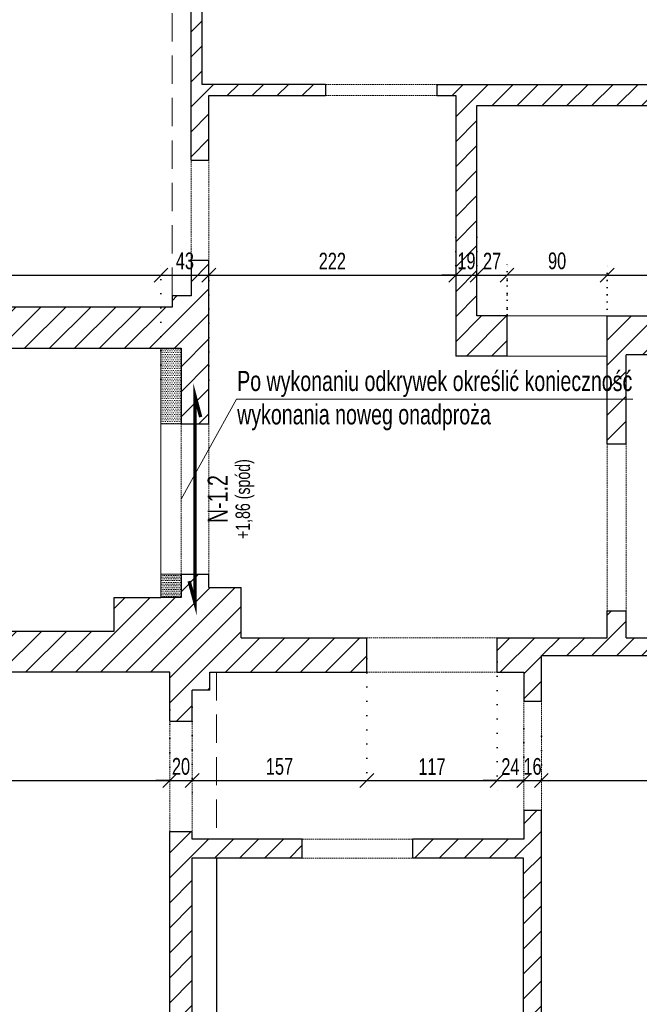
# Model space of a CAD drawing. Header units: millimetres. Extents: x 11149 to 111407, y -107619 to -23630.
# Tile 97 of 245: x 12257 to 12814, y -29045 to -28161. Entities that reach past the tile are written whole.
import ezdxf
from ezdxf.enums import TextEntityAlignment as Align

# ---------------------------------------------------------------- set-up
doc = ezdxf.new("R2010")
doc.units = ezdxf.units.MM
doc.header["$LTSCALE"] = 2
for name, pattern in [('DOT', [6.35, 0, -6.35]), ('HIDDEN', [9.525, 6.35, -3.175]), ('HIDDENX2', [19.05, 12.7, -6.35])]:
    doc.linetypes.add(name, pattern=pattern)
doc.layers.get('0').update_dxf_attribs({"plot": 0})
doc.layers.get('Defpoints').update_dxf_attribs({"color": 1})
doc.layers.add('3DPLAN_A_KRESKOWANIE 1', color=253, linetype='Continuous')
for name, color, linetype, lineweight in [('3DPLAN_A_WYMIAR', 7, 'Continuous', 5), ('3DPLAN_A_WYSOKOŚCI ZMIANA', 144, 'HIDDENX2', 5), ('A_WYBURZENIA', 6, 'Continuous', 0), ('A_ściany mur', 2, 'Continuous', 30), ('e-cad_opisyNadproża', 7, 'Continuous', 9), ('e-cad_wymiary', 4, 'Continuous', 9), ('Opisy', 7, 'Continuous', 13)]:
    doc.layers.add(name, color=color, linetype=linetype, lineweight=lineweight)
doc.styles.add('e-cad_1', font='arial.ttf', dxfattribs={"width": 0.7})
doc.dimstyles.new('e-cad_1_100_[cm]', dxfattribs={"dimscale": 10, "dimtxt": 1.5, "dimasz": 1.25, "dimexe": 1.25, "dimexo": 0.625, "dimgap": 0.5, "dimtad": 1, "dimdec": 0, "dimrnd": 1, "dimzin": 1, "dimtxsty": 'e-cad_1', "dimblk": 'OBLIQUE', "dimcen": 2.5, "dimclrd": 256, "dimclre": 252, "dimclrt": 7, "dimadec": 0, "dimazin": 0, "dimtfac": 1, "dimtix": 1, "dimtmove": 2, "dimatfit": 3, "dimldrblk": 'NONE', "dimfxl": 60, "dimfxlon": 1, "dimarcsym": 0})
pattern_1 = [(0, (-3728.1577, -5249.0212), (0.79375, 1.5875), [0, -1.5875])]

# ---------------------------------------------------------------- blocks, each defined once
blk = doc.blocks.new('_OBLIQUE')
at = {"color": 0, "linetype": 'ByBlock', "lineweight": -2}
blk.add_line((-0.5, -0.5), (0.5, 0.5), dxfattribs=at)
blk = doc.blocks.new('*D440')
at = {"layer": 'Defpoints', "color": 0}
for p in [(12383.99, -28390.14), (11826.99, -28490.89), (12383.99, -28489.89)]:
    blk.add_point(p, dxfattribs=at)
at = {"layer": 'e-cad_wymiary', "color": 252, "linetype": 'DOT', "lineweight": -2}
for p, q in [((11826.99, -28484.64), (11826.99, -28377.64)), ((12383.99, -28483.64), (12383.99, -28377.64))]:
    blk.add_line(p, q, dxfattribs=at)
at = {"layer": 'e-cad_wymiary', "lineweight": -2}
blk.add_line((11826.99, -28390.14), (12383.99, -28390.14), dxfattribs=at)
at = {"layer": 'e-cad_wymiary', "lineweight": -2, "xscale": 12.5, "yscale": 12.5, "zscale": 12.5, "rotation": 180}
blk.add_blockref('_OBLIQUE', (11826.99, -28390.14), dxfattribs=at)
at = {"layer": 'e-cad_wymiary', "lineweight": -2, "xscale": 12.5, "yscale": 12.5, "zscale": 12.5}
blk.add_blockref('_OBLIQUE', (12383.99, -28390.14), dxfattribs=at)
at = {"layer": 'e-cad_wymiary', "color": 7, "insert": (12105.49, -28377.51), "char_height": 15, "attachment_point": 5, "style": 'e-cad_1'}
blk.add_mtext('557', dxfattribs=at)
blk = doc.blocks.new('_None')
blk = doc.blocks.new('*D441')
at = {"layer": 'Defpoints', "color": 0}
for p in [(12426.99, -28390.14), (12383.99, -28489.89), (12426.99, -28490.85)]:
    blk.add_point(p, dxfattribs=at)
at = {"layer": 'e-cad_wymiary', "color": 252, "linetype": 'DOT', "lineweight": -2}
for p, q in [((12383.99, -28483.64), (12383.99, -28377.64)), ((12426.99, -28484.6), (12426.99, -28377.64))]:
    blk.add_line(p, q, dxfattribs=at)
at = {"layer": 'e-cad_wymiary', "lineweight": -2}
blk.add_line((12383.99, -28390.14), (12426.99, -28390.14), dxfattribs=at)
at = {"layer": 'e-cad_wymiary', "lineweight": -2, "xscale": 12.5, "yscale": 12.5, "zscale": 12.5, "rotation": 180}
blk.add_blockref('_OBLIQUE', (12383.99, -28390.14), dxfattribs=at)
at = {"layer": 'e-cad_wymiary', "lineweight": -2, "xscale": 12.5, "yscale": 12.5, "zscale": 12.5}
blk.add_blockref('_OBLIQUE', (12426.99, -28390.14), dxfattribs=at)
at = {"layer": 'e-cad_wymiary', "color": 7, "insert": (12405.49, -28377.48), "char_height": 15, "attachment_point": 5, "style": 'e-cad_1'}
blk.add_mtext('43', dxfattribs=at)
blk = doc.blocks.new('*D442')
at = {"layer": 'Defpoints', "color": 0}
for p in [(12648.99, -28349.8), (12648.99, -28390.14), (12426.99, -28490.85)]:
    blk.add_point(p, dxfattribs=at)
at = {"layer": 'e-cad_wymiary', "color": 252, "linetype": 'DOT', "lineweight": -2}
for p, q in [((12648.99, -28356.05), (12648.99, -28402.64)), ((12426.99, -28484.6), (12426.99, -28377.64))]:
    blk.add_line(p, q, dxfattribs=at)
at = {"layer": 'e-cad_wymiary', "lineweight": -2}
blk.add_line((12426.99, -28390.14), (12648.99, -28390.14), dxfattribs=at)
at = {"layer": 'e-cad_wymiary', "lineweight": -2, "xscale": 12.5, "yscale": 12.5, "zscale": 12.5, "rotation": 180}
blk.add_blockref('_OBLIQUE', (12426.99, -28390.14), dxfattribs=at)
at = {"layer": 'e-cad_wymiary', "lineweight": -2, "xscale": 12.5, "yscale": 12.5, "zscale": 12.5}
blk.add_blockref('_OBLIQUE', (12648.99, -28390.14), dxfattribs=at)
at = {"layer": 'e-cad_wymiary', "color": 7, "insert": (12537.99, -28377.61), "char_height": 15, "attachment_point": 5, "style": 'e-cad_1'}
blk.add_mtext('222', dxfattribs=at)
blk = doc.blocks.new('*D443')
at = {"layer": 'Defpoints', "color": 0}
for p in [(12648.99, -28349.8), (12667.99, -28349.8), (12667.99, -28390.14)]:
    blk.add_point(p, dxfattribs=at)
at = {"layer": 'e-cad_wymiary', "color": 252, "linetype": 'DOT', "lineweight": -2}
for p, q in [((12648.99, -28356.05), (12648.99, -28402.64)), ((12667.99, -28356.05), (12667.99, -28402.64))]:
    blk.add_line(p, q, dxfattribs=at)
at = {"layer": 'e-cad_wymiary', "lineweight": -2}
for p, q in [((12648.99, -28390.14), (12636.49, -28390.14)), ((12648.99, -28390.14), (12667.99, -28390.14)), ((12667.99, -28390.14), (12680.49, -28390.14))]:
    blk.add_line(p, q, dxfattribs=at)
at = {"layer": 'e-cad_wymiary', "lineweight": -2, "xscale": 12.5, "yscale": 12.5, "zscale": 12.5}
blk.add_blockref('_OBLIQUE', (12648.99, -28390.14), dxfattribs=at)
at = {"layer": 'e-cad_wymiary', "lineweight": -2, "xscale": 12.5, "yscale": 12.5, "zscale": 12.5, "rotation": 180}
blk.add_blockref('_OBLIQUE', (12667.99, -28390.14), dxfattribs=at)
at = {"layer": 'e-cad_wymiary', "color": 7, "insert": (12658.49, -28377.48), "char_height": 15, "attachment_point": 5, "style": 'e-cad_1'}
blk.add_mtext('19', dxfattribs=at)
blk = doc.blocks.new('*D444')
at = {"layer": 'Defpoints', "color": 0, "ltscale": 0.5}
for p in [(12667.99, -28349.8), (12694.99, -28390.14), (12694.99, -28426.89)]:
    blk.add_point(p, dxfattribs=at)
at = {"layer": 'e-cad_wymiary', "color": 252, "linetype": 'DOT', "lineweight": -2}
for p, q in [((12667.99, -28356.05), (12667.99, -28402.64)), ((12694.99, -28420.64), (12694.99, -28377.64))]:
    blk.add_line(p, q, dxfattribs=at)
at = {"layer": 'e-cad_wymiary', "lineweight": -2}
blk.add_line((12667.99, -28390.14), (12694.99, -28390.14), dxfattribs=at)
at = {"layer": 'e-cad_wymiary', "lineweight": -2, "ltscale": 0.5, "xscale": 12.5, "yscale": 12.5, "zscale": 12.5, "rotation": 180}
blk.add_blockref('_OBLIQUE', (12667.99, -28390.14), dxfattribs=at)
at = {"layer": 'e-cad_wymiary', "lineweight": -2, "ltscale": 0.5, "xscale": 12.5, "yscale": 12.5, "zscale": 12.5}
blk.add_blockref('_OBLIQUE', (12694.99, -28390.14), dxfattribs=at)
at = {"layer": 'e-cad_wymiary', "color": 7, "ltscale": 0.5, "insert": (12681.49, -28377.61), "char_height": 15, "attachment_point": 5, "style": 'e-cad_1'}
blk.add_mtext('27', dxfattribs=at)
blk = doc.blocks.new('*D445')
at = {"layer": 'Defpoints', "color": 0, "ltscale": 0.5}
for p in [(12979.99, -28381.61), (12979.99, -28390.14), (12784.99, -28426.89)]:
    blk.add_point(p, dxfattribs=at)
at = {"layer": 'e-cad_wymiary', "color": 252, "linetype": 'DOT', "lineweight": -2}
for p, q in [((12784.99, -28420.64), (12784.99, -28377.64)), ((12979.99, -28387.86), (12979.99, -28402.64))]:
    blk.add_line(p, q, dxfattribs=at)
at = {"layer": 'e-cad_wymiary', "lineweight": -2}
blk.add_line((12784.99, -28390.14), (12979.99, -28390.14), dxfattribs=at)
at = {"layer": 'e-cad_wymiary', "lineweight": -2, "ltscale": 0.5, "xscale": 12.5, "yscale": 12.5, "zscale": 12.5, "rotation": 180}
blk.add_blockref('_OBLIQUE', (12784.99, -28390.14), dxfattribs=at)
at = {"layer": 'e-cad_wymiary', "lineweight": -2, "ltscale": 0.5, "xscale": 12.5, "yscale": 12.5, "zscale": 12.5}
blk.add_blockref('_OBLIQUE', (12979.99, -28390.14), dxfattribs=at)
at = {"layer": 'e-cad_wymiary', "color": 7, "ltscale": 0.5, "insert": (12882.49, -28377.48), "char_height": 15, "attachment_point": 5, "style": 'e-cad_1'}
blk.add_mtext('195', dxfattribs=at)
blk = doc.blocks.new('*D484')
at = {"layer": 'Defpoints', "color": 0}
for p in [(12391.99, -28774.38), (11837.99, -28782.39), (12391.99, -28844.22)]:
    blk.add_point(p, dxfattribs=at)
at = {"layer": 'e-cad_wymiary', "color": 252, "linetype": 'DOT', "lineweight": -2}
for p, q in [((12391.99, -28780.63), (12391.99, -28856.72)), ((11837.99, -28788.64), (11837.99, -28856.72))]:
    blk.add_line(p, q, dxfattribs=at)
at = {"layer": 'e-cad_wymiary', "lineweight": -2}
blk.add_line((11837.99, -28844.22), (12391.99, -28844.22), dxfattribs=at)
at = {"layer": 'e-cad_wymiary', "lineweight": -2, "xscale": 12.5, "yscale": 12.5, "zscale": 12.5, "rotation": 180}
blk.add_blockref('_OBLIQUE', (11837.99, -28844.22), dxfattribs=at)
at = {"layer": 'e-cad_wymiary', "lineweight": -2, "xscale": 12.5, "yscale": 12.5, "zscale": 12.5}
blk.add_blockref('_OBLIQUE', (12391.99, -28844.22), dxfattribs=at)
at = {"layer": 'e-cad_wymiary', "color": 7, "insert": (12114.99, -28831.59), "char_height": 15, "attachment_point": 5, "style": 'e-cad_1'}
blk.add_mtext('554', dxfattribs=at)
blk = doc.blocks.new('*D485')
at = {"layer": 'Defpoints', "color": 0}
for p in [(12391.99, -28774.38), (12411.99, -28772.01), (12411.99, -28844.22)]:
    blk.add_point(p, dxfattribs=at)
at = {"layer": 'e-cad_wymiary', "color": 252, "linetype": 'DOT', "lineweight": -2}
for p, q in [((12411.99, -28778.26), (12411.99, -28856.72)), ((12391.99, -28780.63), (12391.99, -28856.72))]:
    blk.add_line(p, q, dxfattribs=at)
at = {"layer": 'e-cad_wymiary', "lineweight": -2}
for p, q in [((12391.99, -28844.22), (12379.49, -28844.22)), ((12391.99, -28844.22), (12411.99, -28844.22)), ((12411.99, -28844.22), (12424.49, -28844.22))]:
    blk.add_line(p, q, dxfattribs=at)
at = {"layer": 'e-cad_wymiary', "lineweight": -2, "xscale": 12.5, "yscale": 12.5, "zscale": 12.5}
blk.add_blockref('_OBLIQUE', (12391.99, -28844.22), dxfattribs=at)
at = {"layer": 'e-cad_wymiary', "lineweight": -2, "xscale": 12.5, "yscale": 12.5, "zscale": 12.5, "rotation": 180}
blk.add_blockref('_OBLIQUE', (12411.99, -28844.22), dxfattribs=at)
at = {"layer": 'e-cad_wymiary', "color": 7, "insert": (12401.99, -28831.56), "char_height": 15, "attachment_point": 5, "style": 'e-cad_1'}
blk.add_mtext('20', dxfattribs=at)
blk = doc.blocks.new('*D486')
at = {"layer": 'Defpoints', "color": 0}
for p in [(12568.99, -28728.27), (12411.99, -28772.01), (12568.99, -28844.22)]:
    blk.add_point(p, dxfattribs=at)
at = {"layer": 'e-cad_wymiary', "color": 252, "linetype": 'DOT', "lineweight": -2}
for p, q in [((12568.99, -28734.52), (12568.99, -28856.72)), ((12411.99, -28778.26), (12411.99, -28856.72))]:
    blk.add_line(p, q, dxfattribs=at)
at = {"layer": 'e-cad_wymiary', "lineweight": -2}
blk.add_line((12411.99, -28844.22), (12568.99, -28844.22), dxfattribs=at)
at = {"layer": 'e-cad_wymiary', "lineweight": -2, "xscale": 12.5, "yscale": 12.5, "zscale": 12.5, "rotation": 180}
blk.add_blockref('_OBLIQUE', (12411.99, -28844.22), dxfattribs=at)
at = {"layer": 'e-cad_wymiary', "lineweight": -2, "xscale": 12.5, "yscale": 12.5, "zscale": 12.5}
blk.add_blockref('_OBLIQUE', (12568.99, -28844.22), dxfattribs=at)
at = {"layer": 'e-cad_wymiary', "color": 7, "insert": (12490.49, -28831.56), "char_height": 15, "attachment_point": 5, "style": 'e-cad_1'}
blk.add_mtext('157', dxfattribs=at)
blk = doc.blocks.new('*D487')
at = {"layer": 'Defpoints', "color": 0}
for p in [(12568.99, -28728.27), (12685.99, -28731.36), (12685.99, -28844.22)]:
    blk.add_point(p, dxfattribs=at)
at = {"layer": 'e-cad_wymiary', "color": 252, "linetype": 'DOT', "lineweight": -2}
for p, q in [((12568.99, -28734.52), (12568.99, -28856.72)), ((12685.99, -28737.61), (12685.99, -28856.72))]:
    blk.add_line(p, q, dxfattribs=at)
at = {"layer": 'e-cad_wymiary', "lineweight": -2}
blk.add_line((12568.99, -28844.22), (12685.99, -28844.22), dxfattribs=at)
at = {"layer": 'e-cad_wymiary', "lineweight": -2, "xscale": 12.5, "yscale": 12.5, "zscale": 12.5, "rotation": 180}
blk.add_blockref('_OBLIQUE', (12568.99, -28844.22), dxfattribs=at)
at = {"layer": 'e-cad_wymiary', "lineweight": -2, "xscale": 12.5, "yscale": 12.5, "zscale": 12.5}
blk.add_blockref('_OBLIQUE', (12685.99, -28844.22), dxfattribs=at)
at = {"layer": 'e-cad_wymiary', "color": 7, "insert": (12627.49, -28831.69), "char_height": 15, "attachment_point": 5, "style": 'e-cad_1'}
blk.add_mtext('117', dxfattribs=at)
blk = doc.blocks.new('*D488')
at = {"layer": 'Defpoints', "color": 0}
for p in [(12685.99, -28731.36), (12709.99, -28791.1), (12709.99, -28844.22)]:
    blk.add_point(p, dxfattribs=at)
at = {"layer": 'e-cad_wymiary', "color": 252, "linetype": 'DOT', "lineweight": -2}
for p, q in [((12685.99, -28737.61), (12685.99, -28856.72)), ((12709.99, -28797.35), (12709.99, -28856.72))]:
    blk.add_line(p, q, dxfattribs=at)
at = {"layer": 'e-cad_wymiary', "lineweight": -2}
for p, q in [((12685.99, -28844.22), (12673.49, -28844.22)), ((12685.99, -28844.22), (12709.99, -28844.22)), ((12709.99, -28844.22), (12722.49, -28844.22))]:
    blk.add_line(p, q, dxfattribs=at)
at = {"layer": 'e-cad_wymiary', "lineweight": -2, "xscale": 12.5, "yscale": 12.5, "zscale": 12.5}
blk.add_blockref('_OBLIQUE', (12685.99, -28844.22), dxfattribs=at)
at = {"layer": 'e-cad_wymiary', "lineweight": -2, "xscale": 12.5, "yscale": 12.5, "zscale": 12.5, "rotation": 180}
blk.add_blockref('_OBLIQUE', (12709.99, -28844.22), dxfattribs=at)
at = {"layer": 'e-cad_wymiary', "color": 7, "insert": (12697.99, -28831.69), "char_height": 15, "attachment_point": 5, "style": 'e-cad_1'}
blk.add_mtext('24', dxfattribs=at)
blk = doc.blocks.new('*D489')
at = {"layer": 'Defpoints', "color": 0}
for p in [(12709.99, -28791.1), (12725.84, -28798.19), (12725.84, -28844.22)]:
    blk.add_point(p, dxfattribs=at)
at = {"layer": 'e-cad_wymiary', "color": 252, "linetype": 'DOT', "lineweight": -2}
for p, q in [((12709.99, -28797.35), (12709.99, -28856.72)), ((12725.84, -28804.44), (12725.84, -28856.72))]:
    blk.add_line(p, q, dxfattribs=at)
at = {"layer": 'e-cad_wymiary', "lineweight": -2}
for p, q in [((12709.99, -28844.22), (12697.49, -28844.22)), ((12709.99, -28844.22), (12725.84, -28844.22)), ((12725.84, -28844.22), (12738.34, -28844.22))]:
    blk.add_line(p, q, dxfattribs=at)
at = {"layer": 'e-cad_wymiary', "lineweight": -2, "xscale": 12.5, "yscale": 12.5, "zscale": 12.5}
blk.add_blockref('_OBLIQUE', (12709.99, -28844.22), dxfattribs=at)
at = {"layer": 'e-cad_wymiary', "lineweight": -2, "xscale": 12.5, "yscale": 12.5, "zscale": 12.5, "rotation": 180}
blk.add_blockref('_OBLIQUE', (12725.84, -28844.22), dxfattribs=at)
at = {"layer": 'e-cad_wymiary', "color": 7, "insert": (12717.91, -28831.56), "char_height": 15, "attachment_point": 5, "style": 'e-cad_1'}
blk.add_mtext('16', dxfattribs=at)
blk = doc.blocks.new('*D490')
at = {"layer": 'Defpoints', "color": 0}
for p in [(12994.84, -28761.39), (12725.84, -28798.19), (12994.84, -28844.22)]:
    blk.add_point(p, dxfattribs=at)
at = {"layer": 'e-cad_wymiary', "color": 252, "linetype": 'DOT', "lineweight": -2}
for p, q in [((12994.84, -28767.64), (12994.84, -28856.72)), ((12725.84, -28804.44), (12725.84, -28856.72))]:
    blk.add_line(p, q, dxfattribs=at)
at = {"layer": 'e-cad_wymiary', "lineweight": -2}
blk.add_line((12725.84, -28844.22), (12994.84, -28844.22), dxfattribs=at)
at = {"layer": 'e-cad_wymiary', "lineweight": -2, "xscale": 12.5, "yscale": 12.5, "zscale": 12.5, "rotation": 180}
blk.add_blockref('_OBLIQUE', (12725.84, -28844.22), dxfattribs=at)
at = {"layer": 'e-cad_wymiary', "lineweight": -2, "xscale": 12.5, "yscale": 12.5, "zscale": 12.5}
blk.add_blockref('_OBLIQUE', (12994.84, -28844.22), dxfattribs=at)
at = {"layer": 'e-cad_wymiary', "color": 7, "insert": (12860.34, -28831.56), "char_height": 15, "attachment_point": 5, "style": 'e-cad_1'}
blk.add_mtext('269', dxfattribs=at)
blk = doc.blocks.new('*D2079')
at = {"layer": 'Defpoints', "color": 0, "ltscale": 0.5}
for p in [(12694.99, -28390.14), (12694.99, -28431.96), (12784.99, -28426.89)]:
    blk.add_point(p, dxfattribs=at)
at = {"layer": 'e-cad_wymiary', "color": 252, "linetype": 'DOT', "lineweight": -2, "ltscale": 0.5}
for p, q in [((12694.99, -28425.71), (12694.99, -28377.64)), ((12784.99, -28420.64), (12784.99, -28377.64))]:
    blk.add_line(p, q, dxfattribs=at)
at = {"layer": 'e-cad_wymiary', "lineweight": -2, "ltscale": 0.5}
blk.add_line((12784.99, -28390.14), (12694.99, -28390.14), dxfattribs=at)
at = {"layer": 'e-cad_wymiary', "lineweight": -2, "ltscale": 0.5, "xscale": 12.5, "yscale": 12.5, "zscale": 12.5, "rotation": 180}
blk.add_blockref('_OBLIQUE', (12694.99, -28390.14), dxfattribs=at)
at = {"layer": 'e-cad_wymiary', "lineweight": -2, "ltscale": 0.5, "xscale": 12.5, "yscale": 12.5, "zscale": 12.5}
blk.add_blockref('_OBLIQUE', (12784.99, -28390.14), dxfattribs=at)
at = {"layer": 'e-cad_wymiary', "color": 7, "ltscale": 0.5, "insert": (12739.99, -28377.48), "char_height": 15, "attachment_point": 5, "style": 'e-cad_1'}
blk.add_mtext('90', dxfattribs=at)

msp = doc.modelspace()

# ---------------------------------------------------------------- hatches: boundary and pattern name
at = {"layer": '3DPLAN_A_KRESKOWANIE 1'}
h = msp.add_hatch(dxfattribs=at)
h.set_pattern_fill('ANSI31', color=256, scale=5, style=0)
h.set_pattern_definition([(45, (15147.047, -29342.012), (-11.22532, 11.22532), [])])
h.paths.add_polyline_path([(15208.99, -29306.89), (15087.99, -29306.89), (15087.99, -29384.89), (15208.99, -29384.89)])
h.paths.add_polyline_path([(16677.49, -29121.89), (16623.99, -29121.89), (16623.99, -29308.89), (16290.99, -29308.89), (16290.99, -29384.89), (16677.49, -29384.89)])
h.paths.add_polyline_path([(16115.99, -29308.89), (16047.99, -29308.89), (16047.99, -29148.89), (16014.99, -29148.89), (16014.99, -29308.89), (15977.99, -29308.89), (15977.99, -29384.89), (16115.99, -29384.89)])
h.paths.add_polyline_path([(15802.99, -29308.89), (15767.99, -29308.89), (15767.99, -28746.89), (15772.99, -28746.89), (15772.99, -28712.89), (15691.99, -28712.89), (15691.99, -28642.89), (15671.99, -28642.89), (15671.99, -28710.89), (15658.99, -28710.89), (15658.99, -28746.89), (15736.99, -28746.89), (15736.99, -29058.89), (15726.99, -29058.89), (15726.99, -29069.89), (15736.99, -29069.89), (15736.99, -29306.89), (15689.99, -29306.89), (15689.99, -29384.89), (15802.99, -29384.89)])
h.paths.add_polyline_path([(16443.99, -28715.89), (16348.99, -28715.89), (16348.99, -28647.89), (16324.99, -28647.89), (16324.99, -28715.89), (16097.99, -28715.89), (16097.99, -28691.89), (16056.99, -28691.89), (16056.99, -28450.89), (16068.99, -28450.89), (16068.99, -28440.89), (16324.99, -28440.89), (16324.99, -28557.89), (16348.99, -28557.89), (16348.99, -28439.89), (16623.99, -28439.89), (16623.99, -28481.89), (16677.49, -28481.89), (16677.49, -28090.89), (16618.99, -28090.89), (16618.99, -28420.89), (15614.99, -28420.89), (15614.99, -28441.89), (15671.99, -28441.89), (15671.99, -28522.89), (15691.99, -28522.89), (15691.99, -28438.89), (16026.99, -28438.89), (16026.99, -28712.89), (15892.99, -28712.89), (15892.99, -28746.89), (16014.99, -28746.89), (16014.99, -28802.89), (16047.99, -28802.89), (16047.99, -28747.89), (16069.99, -28747.89), (16069.99, -28744.89), (16443.99, -28744.89)])
h.paths.add_polyline_path([(16677.49, -28681.89), (16623.99, -28681.89), (16623.99, -28715.89), (16533.99, -28715.89), (16533.99, -28744.89), (16623.99, -28744.89), (16623.99, -28782.89), (16677.49, -28782.89)])
h.paths.add_polyline_path([(16677.49, -28566.89), (16623.99, -28566.89), (16623.99, -28601.89), (16677.49, -28601.89)])
h.paths.add_polyline_path([(16677.49, -28867.89), (16623.99, -28867.89), (16623.99, -28916.89), (16677.49, -28916.89)])
h.paths.add_polyline_path([(16677.49, -27805.89), (15967.99, -27805.89), (15967.99, -27862.89), (16618.99, -27862.89), (16618.99, -27970.89), (16677.49, -27970.89)])
h.paths.add_polyline_path([(15500.99, -27805.89), (15380.99, -27805.89), (15380.99, -27867.89), (15454.99, -27867.89), (15454.99, -28420.89), (14450.99, -28420.89), (14450.99, -28435.89), (14331.99, -28435.89), (14331.99, -28420.89), (14227.99, -28420.89), (14227.99, -28435.89), (14207.99, -28435.89), (14207.99, -28467.89), (14230.99, -28467.89), (14230.99, -28496.89), (14276.99, -28496.89), (14276.99, -28467.89), (14827.99, -28467.89), (14827.99, -28490.89), (14866.99, -28490.89), (14866.99, -28439.89), (15420.99, -28439.89), (15420.99, -28504.89), (15467.99, -28504.89), (15467.99, -28441.89), (15494.99, -28441.89), (15494.99, -28420.89), (15467.99, -28420.89), (15467.99, -27862.89), (15500.99, -27862.89)])
h.paths.add_polyline_path([(15792.99, -27805.89), (15675.99, -27805.89), (15675.99, -27862.89), (15792.99, -27862.89)])
h.paths.add_polyline_path([(14935.99, -28756.89), (15425.99, -28756.89), (15425.99, -29306.89), (15383.99, -29306.89), (15383.99, -29384.89), (15514.99, -29384.89), (15514.99, -29306.89), (15441.99, -29306.89), (15441.99, -29069.89), (15636.99, -29069.89), (15636.99, -29058.89), (15441.99, -29058.89), (15441.99, -28772.89), (15466.99, -28772.89), (15466.99, -28746.89), (15568.99, -28746.89), (15568.99, -28710.89), (15467.99, -28710.89), (15467.99, -28677.89), (15420.99, -28677.89), (15420.99, -28720.89), (14866.99, -28720.89), (14866.99, -28640.89), (14827.99, -28640.89), (14827.99, -28721.89), (14417.99, -28721.89), (14417.99, -28756.89), (14765.99, -28756.89), (14765.99, -28833.89), (14935.99, -28833.89)])
h.paths.add_polyline_path([(14912.99, -29306.89), (14891.99, -29306.89), (14891.99, -28974.89), (14421.99, -28974.89), (14421.99, -28984.89), (14884.99, -28984.89), (14884.99, -29310.89), (14777.99, -29310.89), (14777.99, -29384.89), (14912.99, -29384.89)])
h.paths.add_polyline_path([(14602.99, -29310.89), (14487.99, -29310.89), (14487.99, -29384.89), (14602.99, -29384.89)])
h.paths.add_polyline_path([(14312.99, -29310.89), (14262.99, -29310.89), (14262.99, -28984.89), (14341.99, -28984.89), (14341.99, -28974.89), (14262.99, -28974.89), (14262.99, -28756.89), (14297.99, -28756.89), (14297.99, -28721.89), (14276.99, -28721.89), (14276.99, -28667.89), (14228.99, -28667.89), (14228.99, -28721.89), (13922.99, -28721.89), (13922.99, -28754.89), (13935.99, -28754.89), (13935.99, -28884.89), (13953.99, -28884.89), (13953.99, -28754.89), (14226.99, -28754.89), (14226.99, -29323.89), (14186.99, -29323.89), (14186.99, -29384.89), (14312.99, -29384.89)])
h.paths.add_polyline_path([(14011.99, -29323.89), (13953.99, -29323.89), (13953.99, -28979.89), (13935.99, -28979.89), (13935.99, -29320.89), (13895.99, -29320.89), (13895.99, -29384.89), (14011.99, -29384.89)])
h.paths.add_polyline_path([(13720.99, -29320.89), (13668.99, -29320.89), (13668.99, -29039.89), (13722.99, -29039.89), (13722.99, -28875.89), (13664.99, -28875.89), (13664.99, -28769.89), (13673.99, -28769.89), (13673.99, -28754.89), (13832.99, -28754.89), (13832.99, -28721.89), (13810.99, -28721.89), (13810.99, -28684.89), (13793.99, -28684.89), (13793.99, -28721.89), (13683.99, -28721.89), (13683.99, -28682.89), (13649.99, -28682.89), (13629.99, -28682.89), (13629.99, -28715.89), (13626.99, -28715.89), (13626.99, -28933.89), (13626.99, -28950.89), (13626.99, -29316.89), (13584.99, -29316.89), (13584.99, -29384.89), (13720.99, -29384.89)])
h.paths.add_polyline_path([(13668.99, -27956.89), (13700.99, -27956.89), (13700.99, -27866.89), (13703.99, -27866.89), (13703.99, -27805.89), (13681.49, -27805.89), (13681.49, -27747.89), (13559.97, -27747.89), (13559.97, -27794.89), (13623.99, -27794.89), (13623.99, -27856.89), (13640.99, -27856.89), (13640.99, -28135.89), (13216.99, -28135.89), (13216.99, -28434.89), (13209.99, -28434.89), (13209.99, -28463.89), (13216.99, -28463.89), (13305.2, -28463.89), (13305.2, -28429.89), (13252.2, -28429.89), (13252.2, -28179.89), (13371.2, -28179.89), (13371.2, -28242.89), (13424.2, -28242.89), (13424.2, -28429.89), (13395.2, -28429.89), (13395.2, -28463.89), (13521.99, -28463.89), (13521.99, -28429.89), (13434.99, -28429.89), (13434.99, -28240.89), (13487.99, -28240.89), (13487.99, -28181.89), (13633.99, -28181.89), (13633.99, -28242.89), (13633.99, -28416.89), (13620.99, -28416.89), (13620.99, -28429.89), (13611.99, -28429.89), (13611.99, -28463.89), (13629.99, -28463.89), (13629.99, -28532.89), (13649.99, -28532.89), (13649.99, -28521.89), (13683.99, -28521.89), (13683.99, -28467.89), (13793.99, -28467.89), (13793.99, -28534.89), (13810.99, -28534.89), (13810.99, -28467.89), (13836.99, -28467.89), (13836.99, -28435.89), (13668.99, -28435.89)])
h.paths.add_polyline_path([(14010.99, -27805.89), (13878.99, -27805.89), (13878.99, -27866.89), (13932.99, -27866.89), (13932.99, -28435.89), (13921.99, -28435.89), (13921.99, -28467.89), (14077.99, -28467.89), (14077.99, -28435.89), (13960.99, -28435.89), (13960.99, -27867.89), (14010.99, -27867.89)])
h.paths.add_polyline_path([(14308.99, -27805.89), (14185.99, -27805.89), (14185.99, -27867.89), (14308.99, -27867.89)])
h.paths.add_polyline_path([(14607.99, -27805.89), (14483.99, -27805.89), (14483.99, -27867.89), (14607.99, -27867.89)])
h.paths.add_polyline_path([(14903.99, -27805.89), (14782.99, -27805.89), (14782.99, -27867.89), (14903.99, -27867.89)])
h.paths.add_polyline_path([(15205.99, -27805.89), (15078.99, -27805.89), (15078.99, -27867.89), (15205.99, -27867.89)])
h.paths.add_polyline_path([(12480.84, -29301.89), (12411.84, -29301.89), (12411.84, -28913.89), (12510.99, -28913.89), (12510.99, -28896.89), (12411.99, -28896.89), (12411.99, -28889.89), (12391.99, -28889.89), (12391.99, -29317.89), (11837.99, -29317.89), (11837.99, -29070.89), (11781.49, -29070.89), (11781.49, -29384.89), (12480.84, -29384.89)])
h.paths.add_polyline_path([(12297.99, -28133.89), (11825.99, -28133.89), (11825.99, -28063.89), (11774.49, -28063.89), (11774.49, -28175.39), (11826.99, -28175.39), (11826.99, -28139.89), (12297.99, -28139.89)])
h.paths.add_polyline_path([(11825.99, -27851.89), (12410.99, -27851.89), (12410.99, -28133.89), (12387.99, -28133.89), (12387.99, -28139.89), (12410.99, -28139.89), (12410.99, -28286.89), (12426.99, -28286.89), (12426.99, -28228.89), (12531.99, -28228.89), (12531.99, -28218.89), (12420.99, -28218.89), (12420.99, -28006.89), (12456.99, -28006.89), (12456.99, -27863.89), (12456.99, -27805.89), (11774.49, -27805.89), (11774.49, -27888.89), (11825.99, -27888.89)])
h.paths.add_polyline_path([(12769.99, -27805.89), (12661.49, -27805.89), (12626.99, -27805.89), (12626.99, -27863.89), (12769.99, -27863.89)])
h.paths.add_polyline_path([(13027.49, -27747.89), (13027.49, -27805.89), (13026.62, -27805.89), (12939.99, -27805.89), (12939.99, -27832.39), (12939.99, -27837.39), (12939.99, -27863.89), (12939.99, -27933.89), (12975.99, -27933.89), (12975.99, -28098.89), (12975.99, -28116.34), (12975.99, -28218.89), (12778.19, -28218.89), (12768.19, -28218.89), (12669.19, -28218.89), (12631.99, -28218.89), (12631.99, -28220.23), (12631.99, -28227.55), (12631.99, -28228.89), (12648.99, -28228.89), (12648.99, -28462.89), (12689.46, -28462.89), (12694.99, -28462.89), (12694.99, -28448.19), (12694.99, -28441.59), (12694.99, -28426.89), (12689.46, -28426.89), (12667.99, -28426.89), (12667.99, -28375.66), (12667.99, -28325.66), (12667.99, -28237.89), (12842.99, -28237.89), (12851.99, -28237.89), (12979.99, -28237.89), (12979.99, -28266.81), (12979.99, -28305.03), (12979.99, -28326.89), (12979.99, -28339.89), (12979.99, -28368.31), (12979.99, -28406.53), (12979.99, -28426.89), (12851.99, -28426.89), (12842.99, -28426.89), (12784.99, -28426.89), (12784.99, -28441.59), (12784.99, -28448.19), (12784.99, -28462.89), (12784.99, -28541.89), (12789.73, -28541.89), (12797.24, -28541.89), (12801.99, -28541.89), (12801.99, -28461.89), (12922.99, -28461.89), (12937.99, -28461.89), (12937.99, -28505.89), (13026.62, -28505.89), (13030.99, -28505.89), (13030.99, -28463.89), (13089.99, -28463.89), (13089.99, -28452.39), (13089.99, -28446.38), (13089.99, -28434.89), (13070.99, -28434.89), (13070.99, -28421.89), (13057.99, -28421.89), (13057.99, -27857.89), (13067.99, -27857.89), (13067.99, -27794.89), (13073.99, -27794.89), (13073.99, -27747.89), (13062.49, -27747.89)])
h.paths.add_polyline_path([(13212, -27747.89), (13444.97, -27747.89), (13444.97, -27767.89), (13444.97, -27772.89), (13444.97, -27794.89), (13312.02, -27794.89), (13301.84, -27794.89), (13199.99, -27794.89), (13199.99, -27747.89)])
h.paths.add_polyline_path([(12783.84, -29301.89), (12725.84, -29301.89), (12725.84, -28870.89), (12709.99, -28870.89), (12709.99, -28896.89), (12609.99, -28896.89), (12609.99, -28913.89), (12709.84, -28913.89), (12709.84, -29301.89), (12653.84, -29301.89), (12653.84, -29384.89), (12783.84, -29384.89)])
h.paths.add_polyline_path([(13499.99, -29316.89), (13465.99, -29316.89), (13465.99, -29245.89), (13459.99, -29245.89), (13459.99, -29229.89), (13436.49, -29229.89), (13433.49, -29229.89), (13433.49, -29384.89), (13499.99, -29384.89)])
h.paths.add_polyline_path([(13076.99, -28849.89), (13049.99, -28849.89), (13049.99, -28933.89), (13096.99, -28933.89), (13096.99, -29041.89), (13049.99, -29041.89), (13049.99, -29319.89), (13104.99, -29319.89), (13104.99, -29384.89), (12956.84, -29384.89), (12956.84, -29301.89), (12994.84, -29301.89), (12994.84, -28922.89), (12952.84, -28922.89), (12952.84, -28790.89), (12994.84, -28790.89), (12994.84, -28731.89), (12725.84, -28731.89), (12725.84, -28772.89), (12709.99, -28772.89), (12709.99, -28746.89), (12685.99, -28746.89), (12685.99, -28715.89), (12784.99, -28715.89), (12784.99, -28691.89), (12801.99, -28691.89), (12801.99, -28715.89), (12937.99, -28715.89), (12937.99, -28683.89), (13030.99, -28683.89), (13030.99, -28716.89), (13076.99, -28716.89), (13076.99, -28832.89)])
h.paths.add_polyline_path([(13227.99, -29319.89), (13187.99, -29319.89), (13187.99, -29384.89), (13289.49, -29384.89), (13289.49, -29229.89), (13286.49, -29229.89), (13286.49, -29223.89), (13286.49, -29062.89), (13286.49, -29056.89), (13274.99, -29056.89), (13274.99, -29029.93), (13246.99, -29029.93), (13246.99, -29169.89), (13236.99, -29169.89), (13236.99, -29242.89), (13227.99, -29242.89)])
h.paths.add_polyline_path([(12383.99, -28455.89), (12401.99, -28455.81), (12401.99, -28523.89), (12426.99, -28523.89), (12426.99, -28376.89), (12410.99, -28376.89), (12410.99, -28408.89), (12393.99, -28408.89), (12393.99, -28418.89), (11826.99, -28418.89), (11826.99, -28350.39), (11774.49, -28350.39), (11774.49, -28429.89), (11562.49, -28429.89), (11562.49, -28493.89), (11595.99, -28493.89), (11595.99, -28452.89), (11776.99, -28452.89), (11776.99, -28490.89), (11826.99, -28490.89), (11826.99, -28455.89)])
h.paths.add_polyline_path([(12401.99, -28658.89), (12401.99, -28679.89), (12383.99, -28679.89), (12341.99, -28679.89), (12341.99, -28709.89), (11826.99, -28709.89), (11826.99, -28670.89), (11776.99, -28670.89), (11776.99, -28709.89), (11595.99, -28709.89), (11595.99, -28673.89), (11562.49, -28673.89), (11562.49, -28763.89), (11781.49, -28763.89), (11781.49, -28800.89), (11837.99, -28800.89), (11837.99, -28746.89), (12391.99, -28746.89), (12391.99, -28790.89), (12411.99, -28790.89), (12411.99, -28762.89), (12427.99, -28762.89), (12427.99, -28746.89), (12568.99, -28746.89), (12568.99, -28715.89), (12455.99, -28715.89), (12455.99, -28670.89), (12426.99, -28670.89), (12426.99, -28658.89)])
at = {"layer": 'A_WYBURZENIA', "transparency": 33554687}
h = msp.add_hatch(dxfattribs=at)
h.set_pattern_fill('DOTS', color=256)
h.set_pattern_definition(pattern_1)
h.paths.add_polyline_path([(12383.99, -28455.89), (12383.99, -28523.89), (12401.99, -28523.89), (12401.99, -28455.81)])
h = msp.add_hatch(dxfattribs=at)
h.set_pattern_fill('DOTS', color=256)
h.set_pattern_definition(pattern_1)
h.paths.add_polyline_path([(12383.99, -28679.89), (12401.99, -28679.89), (12401.99, -28658.89), (12383.99, -28658.89)])

# ---------------------------------------------------------------- linework, layer by layer
at = {"layer": '3DPLAN_A_WYMIAR'}
for p, q in [((12694.99, -28426.89), (12784.99, -28426.89)), ((12694.99, -28462.89), (12784.99, -28462.89))]:
    msp.add_line(p, q, dxfattribs=at)
at = {"layer": '3DPLAN_A_WYSOKOŚCI ZMIANA'}
for p, q in [((12393.99, -28408.89), (12393.99, -27851.89)), ((12433.84, -28746.89), (12433.84, -28896.89))]:
    msp.add_line(p, q, dxfattribs=at)
at = {"layer": 'A_WYBURZENIA', "transparency": 33554687}
for p, q in [((12383.99, -28523.89), (12383.99, -28455.89)), ((12383.99, -28658.89), (12383.99, -28523.89)), ((12383.99, -28523.89), (12401.99, -28523.89)), ((12383.99, -28679.89), (12383.99, -28658.89)), ((12383.99, -28658.89), (12401.99, -28658.89))]:
    msp.add_line(p, q, dxfattribs=at)
at = {"layer": 'A_ściany mur', "ltscale": 0.1}
for p, q in [((12420.99, -28218.89), (12420.99, -28006.89)), ((12410.99, -28286.89), (12410.99, -28139.89)), ((12531.99, -28218.89), (12420.99, -28218.89)), ((12531.99, -28218.89), (12531.99, -28228.89)), ((12631.99, -28218.89), (12975.99, -28218.89)), ((12631.99, -28218.89), (12631.99, -28228.89)), ((12426.99, -28286.89), (12426.99, -28228.89)), ((12426.99, -28228.89), (12531.99, -28228.89)), ((12631.99, -28228.89), (12648.99, -28228.89)), ((12648.99, -28228.89), (12648.99, -28462.89)), ((12667.99, -28426.89), (12667.99, -28237.89)), ((12667.99, -28237.89), (12851.99, -28237.89)), ((12410.99, -28286.89), (12426.99, -28286.89)), ((12410.99, -28376.89), (12426.99, -28376.89)), ((12410.99, -28376.89), (12410.99, -28408.89)), ((12426.99, -28523.89), (12426.99, -28376.89)), ((12410.99, -28408.89), (12393.99, -28408.89)), ((12393.99, -28408.89), (12393.99, -28418.89)), ((12393.99, -28418.89), (11826.99, -28418.89)), ((12694.99, -28426.89), (12667.99, -28426.89)), ((12694.99, -28462.89), (12694.99, -28426.89)), ((12784.99, -28462.89), (12784.99, -28426.89)), ((12784.99, -28426.89), (12851.99, -28426.89)), ((11826.99, -28455.89), (12383.99, -28455.89)), ((12383.99, -28455.89), (12401.99, -28455.81)), ((12401.99, -28455.81), (12401.99, -28523.89)), ((12694.99, -28462.89), (12648.99, -28462.89)), ((12784.99, -28541.89), (12784.99, -28462.89)), ((12801.99, -28541.89), (12801.99, -28461.89)), ((12937.99, -28461.89), (12801.99, -28461.89)), ((12401.99, -28523.89), (12426.99, -28523.89)), ((12784.99, -28541.89), (12801.99, -28541.89)), ((12401.99, -28658.89), (12426.99, -28658.89)), ((12401.99, -28658.89), (12401.99, -28679.89)), ((12426.99, -28670.89), (12426.99, -28658.89)), ((12426.99, -28670.89), (12455.99, -28670.89)), ((12455.99, -28715.89), (12455.99, -28670.89)), ((12341.99, -28709.89), (12341.99, -28679.89)), ((12341.99, -28679.89), (12383.99, -28679.89)), ((12401.99, -28679.89), (12383.99, -28679.89)), ((12784.99, -28691.89), (12801.99, -28691.89)), ((12784.99, -28715.89), (12784.99, -28691.89)), ((12801.99, -28715.89), (12801.99, -28691.89)), ((11826.99, -28709.89), (12341.99, -28709.89)), ((12455.99, -28715.89), (12568.99, -28715.89)), ((12568.99, -28746.89), (12568.99, -28715.89)), ((12685.99, -28715.89), (12784.99, -28715.89)), ((12685.99, -28746.89), (12685.99, -28715.89)), ((12801.99, -28715.89), (12937.99, -28715.89)), ((12725.84, -28731.89), (12994.84, -28731.89)), ((12725.84, -28772.89), (12725.84, -28731.89)), ((12391.99, -28746.89), (11837.99, -28746.89)), ((12391.99, -28790.89), (12391.99, -28746.89)), ((12427.99, -28746.89), (12568.99, -28746.89)), ((12427.99, -28762.89), (12427.99, -28746.89)), ((12685.99, -28746.89), (12709.99, -28746.89)), ((12709.99, -28746.89), (12709.99, -28772.89)), ((12411.99, -28790.89), (12411.99, -28762.89)), ((12427.99, -28762.89), (12411.99, -28762.89)), ((12709.99, -28772.89), (12725.84, -28772.89)), ((12391.99, -28790.89), (12411.99, -28790.89)), ((12709.99, -28870.89), (12725.84, -28870.89)), ((12709.99, -28870.89), (12709.99, -28896.89)), ((12725.84, -29301.89), (12725.84, -28870.89)), ((12391.99, -29317.89), (12391.99, -28889.89)), ((12391.99, -28889.89), (12411.99, -28889.89)), ((12411.99, -28896.89), (12411.99, -28889.89)), ((12510.99, -28896.89), (12411.99, -28896.89)), ((12510.99, -28913.89), (12510.99, -28896.89)), ((12609.99, -28896.89), (12609.99, -28913.89)), ((12709.99, -28896.89), (12609.99, -28896.89)), ((12411.84, -28913.89), (12411.84, -29301.89)), ((12510.99, -28913.89), (12411.84, -28913.89)), ((12433.84, -28913.89), (12433.84, -29301.89)), ((12709.84, -28913.89), (12609.99, -28913.89)), ((12709.84, -29301.89), (12709.84, -28913.89))]:
    msp.add_line(p, q, dxfattribs=at)
at = {"layer": 'A_ściany mur', "color": 4, "linetype": 'HIDDEN', "lineweight": 5, "ltscale": 0.1}
for p, q in [((12531.99, -28218.89), (12631.99, -28218.89)), ((12531.99, -28228.89), (12631.99, -28228.89)), ((12410.99, -28376.89), (12410.99, -28286.89)), ((12426.99, -28286.89), (12426.99, -28376.89)), ((12401.99, -28523.89), (12401.99, -28658.89)), ((12426.99, -28523.89), (12426.99, -28658.89)), ((12784.99, -28691.89), (12784.99, -28541.89)), ((12801.99, -28541.89), (12801.99, -28691.89)), ((12685.99, -28715.89), (12568.99, -28715.89)), ((12568.99, -28746.89), (12685.99, -28746.89)), ((12709.99, -28870.89), (12709.99, -28772.89)), ((12725.84, -28772.89), (12725.84, -28870.89)), ((12391.99, -28889.89), (12391.99, -28790.89)), ((12411.99, -28790.89), (12411.99, -28889.89)), ((12510.99, -28896.89), (12609.99, -28896.89)), ((12510.99, -28913.89), (12609.99, -28913.89))]:
    msp.add_line(p, q, dxfattribs=at)
at = {"layer": 'Opisy', "color": 161, "const_width": 3}
msp.add_lwpolyline([(12419.66, -28517.71), (12414.49, -28498.39), (12414.49, -28684.39), (12409.31, -28665.07)], dxfattribs=at)
at = {"layer": 'Opisy'}
msp.add_lwpolyline([(12808, -28501.68), (12451.86, -28501.68), (12401.99, -28591.39)], dxfattribs=at)

# ---------------------------------------------------------------- texts
at = {"layer": 'e-cad_opisyNadproża', "ltscale": 0.08, "style": 'e-cad_1', "width": 0.7}
for s, height, p in [('+1,86 (spód)', 13, (12450.99, -28591.39)), ('N-1.2', 18, (12425.99, -28591.39))]:
    msp.add_text(s, height=height, rotation=90, dxfattribs=at).set_placement(p, align=Align.TOP_CENTER)
at = {"layer": 'Opisy', "insert": (12452.46, -28476.28), "char_height": 18, "width": 428.6874, "attachment_point": 1, "style": 'e-cad_1'}
msp.add_mtext('Po wykonaniu odkrywek określić konieczność wykonania noweg onadproża', dxfattribs=at)

# ---------------------------------------------------------------- dimensions: what is measured, and where the dimension line sits
at = {"layer": 'e-cad_wymiary'}
for base, p1, p2, picture, middle in [((12648.99, -28390.14), (12426.99, -28490.85), (12648.99, -28349.8), '*D442', (12537.99, -28377.61)), ((12667.99, -28390.14), (12648.99, -28349.8), (12667.99, -28349.8), '*D443', (12658.49, -28377.48)), ((12694.99, -28390.14), (12667.99, -28349.8), (12694.99, -28426.89), '*D444', (12681.49, -28377.61)), ((12383.99, -28390.14), (11826.99, -28490.89), (12383.99, -28489.89), '*D440', (12105.49, -28377.51)), ((12426.99, -28390.14), (12383.99, -28489.89), (12426.99, -28490.85), '*D441', (12405.49, -28377.48)), ((12979.99, -28390.14), (12784.99, -28426.89), (12979.99, -28381.61), '*D445', (12882.49, -28377.48)), ((12568.99, -28844.22), (12411.99, -28772.01), (12568.99, -28728.27), '*D486', (12490.49, -28831.56)), ((12685.99, -28844.22), (12568.99, -28728.27), (12685.99, -28731.36), '*D487', (12627.49, -28831.69)), ((12709.99, -28844.22), (12685.99, -28731.36), (12709.99, -28791.1), '*D488', (12697.99, -28831.69)), ((12994.84, -28844.22), (12725.84, -28798.19), (12994.84, -28761.39), '*D490', (12860.34, -28831.56)), ((12391.99, -28844.22), (11837.99, -28782.39), (12391.99, -28774.38), '*D484', (12114.99, -28831.59)), ((12411.99, -28844.22), (12391.99, -28774.38), (12411.99, -28772.01), '*D485', (12401.99, -28831.56)), ((12725.84, -28844.22), (12709.99, -28791.1), (12725.84, -28798.19), '*D489', (12717.91, -28831.56))]:
    dim = msp.add_linear_dim(base=base, p1=p1, p2=p2, dimstyle='e-cad_1_100_[cm]', dxfattribs=at)
    dim.commit()
    dim.dimension.update_dxf_attribs({"geometry": picture, "text_midpoint": middle})
at = {"layer": 'e-cad_wymiary', "ltscale": 0.5}
dim = msp.add_linear_dim(base=(12694.99, -28390.14), p1=(12784.99, -28426.89), p2=(12694.99, -28431.96), dimstyle='e-cad_1_100_[cm]', dxfattribs=at)
dim.commit()
dim.dimension.update_dxf_attribs({"geometry": '*D2079', "text_midpoint": (12739.99, -28377.48)})

doc.saveas('drawing.dxf')
